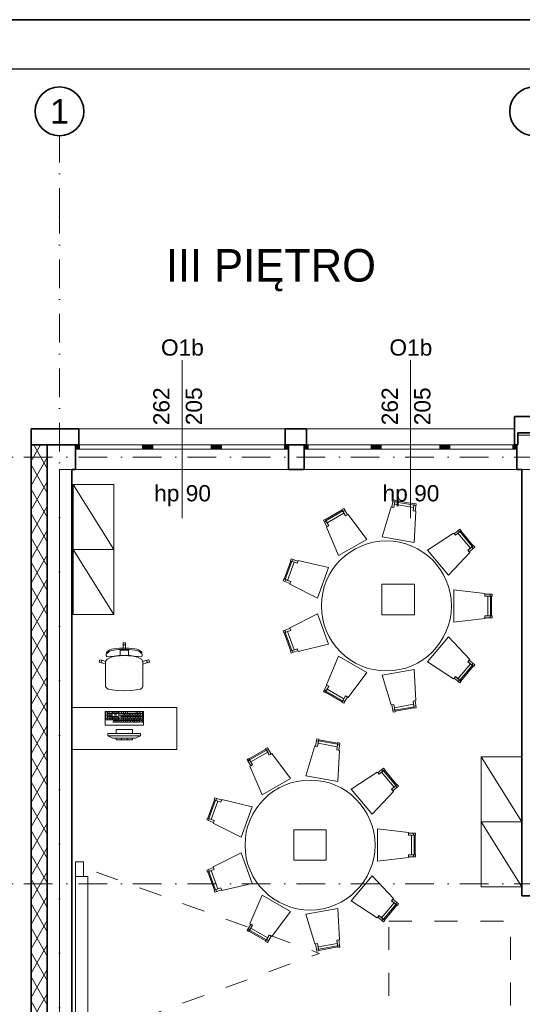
# Model space of a CAD drawing. Header units: millimetres. Extents: x -34676 to 172266, y 39940 to 476087.
# Tile 217 of 256: x 22531 to 28716, y 389157 to 401274. Entities that reach past the tile are written whole.
import ezdxf

# ---------------------------------------------------------------- set-up
doc = ezdxf.new("R2010")
doc.units = ezdxf.units.MM
doc.header["$MEASUREMENT"] = 0
doc.linetypes.add('Kropki i Kreski', pattern=[6.702778, 3.527778, -1.763889, 0, -1.411111])
doc.linetypes.add('Przerywana', pattern=[5.644444, 2.822222, -2.822222])
for name, color, linetype in [('#podkład', 252, 'Continuous'), ('- A - ocieplenie', 7, 'Continuous'), ('2D - Ogólne', 7, 'Continuous'), ('2D - Rysunki i Obrazki', 7, 'Continuous'), ('_TABELA', 7, 'Continuous'), ('Konstrukcja - Siatka mod', 7, 'Continuous'), ('Konstrukcja - Stropy', 7, 'Continuous'), ('Konstrukcja - Ściany działowe', 7, 'Continuous'), ('Konstrukcja - Ściany nośne wew..P', 7, 'Continuous'), ('Konstrukcja - Ściany zewnętrzne', 7, 'Continuous'), ('Okna Archicada', 7, 'Continuous'), ('Opisy - Tekst', 7, 'Continuous'), ('Wnętrze - Umeblowanie', 7, 'Continuous'), ('Znaczniki okien Archicada', 7, 'Continuous')]:
    doc.layers.add(name, color=color, linetype=linetype)
doc.styles.add('STYL_AUTOMATYCZNY_1', font='arial.ttf')
doc.styles.add('STYL_AUTOMATYCZNY_6', font='txt')
pattern_1 = [(0, (-208051.03, 672090.37), (0, 75), [0, -75])]

# ---------------------------------------------------------------- blocks, each defined once
blk = doc.blocks.new('uyd')
at = {"layer": '- A - ocieplenie', "linetype": 'Continuous', "lineweight": 15}
h = blk.add_hatch(dxfattribs=at)
h.set_pattern_fill('Izolacja_miękka_0005', color=252, style=0, pattern_type=2)
h.set_pattern_definition([(60, (-208051.03, 462118.21), (-129.90381, 75), []), (120, (-208051.03, 462118.21), (129.90381, 75), [])])
h.paths.add_polyline_path([(22278, 186090), (22278, 172910), (22478, 172910), (22478, 186090)])
at = {"layer": 'Okna Archicada', "linetype": 'Continuous', "lineweight": 13}
for points in [[(22826, 186090), (22826, 186040), (22876, 186040), (22876, 186090)], [(23701, 186040), (23701, 186090), (23651, 186090), (23651, 186040)], [(23701, 186090), (23701, 186040), (23776, 186040), (23776, 186090)], [(24571, 186040), (24571, 186090), (24496, 186090), (24496, 186040)], [(24571, 186090), (24571, 186040), (24621, 186040), (24621, 186090)], [(25446, 186040), (25446, 186090), (25396, 186090), (25396, 186040)], [(25638, 186090), (25638, 186040), (25688, 186040), (25688, 186090)], [(26513, 186040), (26513, 186090), (26463, 186090), (26463, 186040)], [(26513, 186090), (26513, 186040), (26588, 186040), (26588, 186090)], [(27383, 186040), (27383, 186090), (27308, 186090), (27308, 186040)], [(27383, 186090), (27383, 186040), (27433, 186040), (27433, 186090)], [(28258, 186040), (28258, 186090), (28208, 186090), (28208, 186040)]]:
    blk.add_hatch(color=252, dxfattribs=at).paths.add_polyline_path(points)
at = {"layer": '- A - ocieplenie', "color": 252, "linetype": 'Continuous', "lineweight": 35, "ltscale": 100}
for p, q in [((22866, 186140), (22866, 186290)), ((25406, 186140), (25406, 186290)), ((25668, 186140), (25668, 186290)), ((28228, 186140), (28228, 186290)), ((22866, 186090), (22866, 186140)), ((25406, 186090), (25406, 186140)), ((25668, 186090), (25668, 186140)), ((28228, 186090), (28228, 186140)), ((22278, 186090), (22478, 186090)), ((22278, 186090), (22478, 186090))]:
    blk.add_line(p, q, dxfattribs=at)
at = {"layer": '- A - ocieplenie', "color": 252, "linetype": 'Continuous', "lineweight": 35, "ltscale": 100, "flags": 128}
for points in [[(28228, 186440), (28228, 186290)], [(28708, 186440), (28228, 186440)], [(22278, 186290), (22278, 186090)], [(22866, 186290), (22278, 186290)], [(25668, 186290), (25406, 186290)], [(28268, 186090), (28268, 186240)], [(28268, 186240), (28693, 186240)], [(22278, 186090), (22278, 172910)], [(22478, 186090), (22866, 186090)], [(22478, 172910), (22478, 186090)], [(25406, 186090), (25668, 186090)], [(28228, 186090), (28268, 186090)]]:
    blk.add_lwpolyline(points, dxfattribs=at)
at = {"layer": '2D - Ogólne', "color": 252, "linetype": 'Przerywana', "lineweight": 13, "ltscale": 100, "flags": 128}
blk.add_lwpolyline([(26680, 180231), (28180, 180231), (28180, 178731), (26680, 178731)], close=True, dxfattribs=at)
at = {"layer": '2D - Rysunki i Obrazki', "color": 252, "linetype": 'Continuous', "lineweight": 13, "ltscale": 100}
for p, q in [((26995, 184376), (26595, 184376)), ((26595, 184376), (26595, 184000)), ((26995, 184000), (26995, 184376)), ((26595, 184000), (26995, 184000)), ((25911, 181355), (25511, 181355)), ((25511, 181355), (25511, 180979)), ((25911, 180979), (25911, 181355)), ((25511, 180979), (25911, 180979))]:
    blk.add_line(p, q, dxfattribs=at)
at = {"layer": 'Konstrukcja - Siatka mod', "color": 252, "linetype": 'Kropki i Kreski', "lineweight": 13, "ltscale": 100}
for p, q in [((22628, 188896), (22628, 189896)), ((22628, 171932), (22628, 188896)), ((20180, 185940), (49625, 185940)), ((20180, 180690), (49625, 180690))]:
    blk.add_line(p, q, dxfattribs=at)
at = {"layer": 'Konstrukcja - Siatka mod', "color": 252, "linetype": 'Continuous', "lineweight": 35, "ltscale": 100}
for centre in [(22628, 190196), (28468, 190196)]:
    blk.add_circle(centre, 300, dxfattribs=at)
at = {"layer": 'Konstrukcja - Siatka mod', "color": 252, "linetype": 'Kropki i Kreski', "lineweight": 13, "ltscale": 100}
blk.add_point((22628, 188896), dxfattribs=at)
blk.add_point((22628, 188896), dxfattribs=at)
at = {"layer": 'Konstrukcja - Stropy', "color": 252, "linetype": 'Continuous', "lineweight": 13, "ltscale": 100}
for p, q in [((49668, 185790), (22628, 185790)), ((22628, 185790), (22628, 173310))]:
    blk.add_line(p, q, dxfattribs=at)
at = {"layer": 'Konstrukcja - Ściany nośne wew..P', "color": 252, "linetype": 'Continuous', "lineweight": 35, "ltscale": 100, "flags": 128}
for points in [[(28318, 185790), (28318, 180540)], [(28318, 180540), (28618, 180540)]]:
    blk.add_lwpolyline(points, dxfattribs=at)
at = {"layer": 'Konstrukcja - Ściany zewnętrzne', "color": 252, "linetype": 'Continuous', "lineweight": 35, "ltscale": 100}
for p, q in [((22826, 186090), (22826, 186040)), ((22826, 186040), (22826, 185790)), ((25446, 186090), (25446, 186040)), ((25446, 186040), (25446, 185790)), ((25638, 186090), (25638, 186040)), ((25638, 186040), (25638, 185790)), ((28258, 186090), (28258, 186040)), ((28258, 186040), (28258, 185790))]:
    blk.add_line(p, q, dxfattribs=at)
at = {"layer": 'Konstrukcja - Ściany zewnętrzne', "color": 252, "linetype": 'Continuous', "lineweight": 13, "ltscale": 100, "flags": 128}
blk.add_lwpolyline([(28668, 186090), (28668, 186210), (28268, 186210), (28268, 186090)], dxfattribs=at)
at = {"layer": 'Konstrukcja - Ściany zewnętrzne', "color": 252, "linetype": 'Continuous', "lineweight": 35, "ltscale": 100, "flags": 128}
for points in [[(22478, 186090), (22778, 186090)], [(22478, 186090), (22478, 173058)], [(22826, 186090), (22778, 186090)], [(25638, 186090), (25446, 186090)], [(28268, 186090), (28258, 186090)], [(22778, 173310), (22778, 185790)], [(22778, 185790), (22826, 185790)], [(25446, 185790), (25638, 185790)], [(28258, 185790), (28318, 185790)]]:
    blk.add_lwpolyline(points, dxfattribs=at)
at = {"layer": 'Okna Archicada', "color": 252, "linetype": 'Continuous', "lineweight": 13, "ltscale": 100}
for p, q in [((25406, 186290), (22866, 186290)), ((28228, 186290), (25668, 186290)), ((25446, 186090), (22826, 186090)), ((22826, 186090), (22876, 186090)), ((22876, 186040), (22826, 186040)), ((25406, 186090), (22866, 186090)), ((22876, 186090), (22876, 186040)), ((22876, 186090), (23651, 186090)), ((23651, 186040), (22876, 186040)), ((23651, 186040), (23651, 186090)), ((23651, 186090), (23701, 186090)), ((23701, 186040), (23651, 186040)), ((23701, 186090), (23776, 186090)), ((23776, 186040), (23701, 186040)), ((23776, 186090), (23776, 186040)), ((23776, 186090), (24496, 186090)), ((24496, 186040), (23776, 186040)), ((24496, 186040), (24496, 186090)), ((24496, 186090), (24571, 186090)), ((24571, 186040), (24496, 186040)), ((24571, 186090), (24621, 186090)), ((24621, 186040), (24571, 186040)), ((24621, 186090), (24621, 186040)), ((24621, 186090), (25396, 186090)), ((25396, 186040), (24621, 186040)), ((25396, 186040), (25396, 186090)), ((25396, 186090), (25446, 186090)), ((25446, 186040), (25396, 186040)), ((28258, 186090), (25638, 186090)), ((25638, 186090), (25688, 186090)), ((25688, 186040), (25638, 186040)), ((28228, 186090), (25668, 186090)), ((25688, 186090), (25688, 186040)), ((25688, 186090), (26463, 186090)), ((26463, 186040), (25688, 186040)), ((26463, 186040), (26463, 186090)), ((26463, 186090), (26513, 186090)), ((26513, 186040), (26463, 186040)), ((26513, 186090), (26588, 186090)), ((26588, 186040), (26513, 186040)), ((26588, 186090), (26588, 186040)), ((26588, 186090), (27308, 186090)), ((27308, 186040), (26588, 186040)), ((27308, 186040), (27308, 186090)), ((27308, 186090), (27383, 186090)), ((27383, 186040), (27308, 186040)), ((27383, 186090), (27433, 186090)), ((27433, 186040), (27383, 186040)), ((27433, 186090), (27433, 186040)), ((27433, 186090), (28208, 186090)), ((28208, 186040), (27433, 186040)), ((28208, 186040), (28208, 186090)), ((28208, 186090), (28258, 186090)), ((28258, 186040), (28208, 186040)), ((25446, 185790), (22826, 185790)), ((28258, 185790), (25638, 185790))]:
    blk.add_line(p, q, dxfattribs=at)
at = {"layer": 'Okna Archicada', "color": 252, "linetype": 'Continuous', "lineweight": 35, "ltscale": 100}
for p, q in [((22866, 186140), (22866, 186290)), ((25406, 186140), (25406, 186290)), ((25668, 186140), (25668, 186290)), ((28228, 186140), (28228, 186290)), ((22866, 186090), (22866, 186140)), ((25406, 186090), (25406, 186140)), ((25668, 186090), (25668, 186140)), ((28228, 186090), (28228, 186140)), ((22826, 186090), (22826, 186040)), ((22826, 186090), (22826, 186040)), ((22826, 186040), (22826, 185790)), ((25446, 186090), (25446, 186040)), ((25446, 186090), (25446, 186040)), ((25446, 186040), (25446, 185790)), ((25638, 186090), (25638, 186040)), ((25638, 186090), (25638, 186040)), ((25638, 186040), (25638, 185790)), ((28258, 186090), (28258, 186040)), ((28258, 186090), (28258, 186040)), ((28258, 186040), (28258, 185790))]:
    blk.add_line(p, q, dxfattribs=at)
at = {"layer": 'Wnętrze - Umeblowanie', "color": 252, "linetype": 'Continuous', "lineweight": 13, "ltscale": 100}
for p, q in [((22798, 185603), (23298, 184803)), ((26114, 185278), (25907, 185158)), ((26139, 185286), (26117, 185273)), ((26730, 185390), (26754, 185386)), ((26991, 185349), (26755, 185391)), ((27015, 185340), (26990, 185344)), ((25888, 185141), (25910, 185154)), ((27534, 185040), (27551, 185020)), ((27708, 184840), (27554, 185024)), ((23298, 184803), (22798, 184803)), ((22798, 184803), (23298, 184003)), ((27720, 184818), (27704, 184837)), ((25502, 184681), (25494, 184658)), ((25489, 184659), (25407, 184434)), ((25403, 184409), (25412, 184433)), ((27926, 184254), (27926, 184229)), ((27931, 183989), (27931, 184229)), ((27926, 183964), (27926, 183989)), ((25403, 183809), (25412, 183786)), ((25407, 183784), (25489, 183559)), ((23249, 183569), (23269, 183576)), ((23269, 183576), (23295, 183581)), ((23295, 183581), (23368, 183588)), ((23368, 183588), (23425, 183590)), ((23425, 183574), (23393, 183573)), ((23408, 183565), (23410, 183615)), ((23410, 183652), (23413, 183655)), ((23410, 183615), (23410, 183652)), ((23410, 183615), (23411, 183621)), ((23411, 183621), (23415, 183626)), ((23413, 183655), (23425, 183655)), ((23415, 183626), (23419, 183629)), ((23419, 183629), (23425, 183630)), ((23437, 183655), (23425, 183655)), ((23431, 183629), (23425, 183630)), ((23483, 183588), (23425, 183590)), ((23425, 183574), (23458, 183573)), ((23436, 183626), (23431, 183629)), ((23439, 183621), (23436, 183626)), ((23440, 183652), (23437, 183655)), ((23440, 183615), (23439, 183621)), ((23440, 183615), (23440, 183652)), ((23442, 183565), (23440, 183615)), ((23556, 183581), (23483, 183588)), ((23582, 183576), (23556, 183581)), ((23602, 183569), (23582, 183576)), ((23196, 183427), (23213, 183455)), ((23204, 183500), (23207, 183536)), ((23211, 183488), (23204, 183500)), ((23210, 183525), (23206, 183523)), ((23207, 183536), (23218, 183549)), ((23216, 183530), (23210, 183525)), ((23228, 183485), (23211, 183488)), ((23213, 183455), (23263, 183478)), ((23226, 183536), (23216, 183530)), ((23218, 183549), (23249, 183569)), ((23237, 183547), (23226, 183536)), ((23257, 183488), (23228, 183485)), ((23250, 183554), (23237, 183547)), ((23271, 183560), (23250, 183554)), ((23302, 183493), (23257, 183488)), ((23263, 183478), (23338, 183494)), ((23297, 183565), (23271, 183560)), ((23327, 183569), (23297, 183565)), ((23353, 183498), (23302, 183493)), ((23359, 183572), (23327, 183569)), ((23338, 183494), (23375, 183497)), ((23425, 183500), (23353, 183498)), ((23393, 183573), (23359, 183572)), ((23375, 183535), (23375, 183565)), ((23375, 183565), (23408, 183565)), ((23375, 183497), (23375, 183535)), ((23375, 183497), (23425, 183500)), ((23408, 183565), (23425, 183565)), ((23442, 183565), (23425, 183565)), ((23476, 183497), (23425, 183500)), ((23425, 183500), (23498, 183498)), ((23476, 183565), (23442, 183565)), ((23458, 183573), (23491, 183572)), ((23476, 183535), (23476, 183565)), ((23476, 183497), (23476, 183535)), ((23513, 183494), (23476, 183497)), ((23491, 183572), (23524, 183569)), ((23498, 183498), (23548, 183493)), ((23587, 183478), (23513, 183494)), ((23524, 183569), (23554, 183565)), ((23548, 183493), (23594, 183488)), ((23554, 183565), (23580, 183560)), ((23580, 183560), (23600, 183554)), ((23637, 183455), (23587, 183478)), ((23594, 183488), (23623, 183485)), ((23600, 183554), (23613, 183547)), ((23633, 183549), (23602, 183569)), ((23613, 183547), (23625, 183536)), ((23623, 183485), (23640, 183488)), ((23625, 183536), (23634, 183530)), ((23643, 183536), (23633, 183549)), ((23634, 183530), (23640, 183525)), ((23654, 183427), (23637, 183455)), ((23640, 183525), (23644, 183523)), ((23640, 183488), (23647, 183500)), ((23647, 183500), (23643, 183536)), ((25502, 183537), (25494, 183561)), ((23115, 183423), (23123, 183446)), ((23117, 183419), (23115, 183423)), ((23153, 183408), (23117, 183419)), ((23123, 183446), (23127, 183448)), ((23127, 183448), (23162, 183436)), ((23142, 183421), (23143, 183427)), ((23144, 183415), (23142, 183421)), ((23143, 183427), (23146, 183432)), ((23147, 183411), (23144, 183415)), ((23146, 183432), (23150, 183435)), ((23153, 183408), (23147, 183411)), ((23150, 183435), (23156, 183437)), ((23196, 183392), (23153, 183408)), ((23156, 183437), (23162, 183436)), ((23162, 183436), (23196, 183427)), ((23196, 183426), (23196, 183427)), ((23196, 183426), (23196, 183392)), ((23196, 183183), (23196, 183392)), ((23689, 183436), (23654, 183427)), ((23655, 183426), (23654, 183427)), ((23655, 183426), (23655, 183392)), ((23655, 183392), (23698, 183408)), ((23655, 183183), (23655, 183392)), ((23724, 183448), (23689, 183436)), ((23694, 183437), (23689, 183436)), ((23700, 183435), (23694, 183437)), ((23698, 183408), (23733, 183419)), ((23698, 183408), (23703, 183411)), ((23705, 183432), (23700, 183435)), ((23703, 183411), (23707, 183415)), ((23708, 183427), (23705, 183432)), ((23707, 183415), (23708, 183421)), ((23708, 183421), (23708, 183427)), ((23728, 183446), (23724, 183448)), ((23735, 183423), (23728, 183446)), ((23733, 183419), (23735, 183423)), ((27554, 183195), (27708, 183378)), ((27720, 183400), (27704, 183381)), ((23196, 183147), (23196, 183183)), ((23196, 183116), (23196, 183147)), ((23201, 183107), (23196, 183116)), ((23227, 183086), (23201, 183107)), ((23623, 183086), (23650, 183107)), ((23650, 183107), (23655, 183116)), ((23655, 183147), (23655, 183183)), ((23655, 183116), (23655, 183147)), ((27534, 183179), (27551, 183198)), ((23229, 183085), (23227, 183086)), ((23275, 183075), (23229, 183085)), ((23344, 183068), (23275, 183075)), ((23345, 183067), (23344, 183068)), ((23425, 183065), (23345, 183067)), ((23425, 183065), (23505, 183067)), ((23505, 183067), (23506, 183068)), ((23506, 183068), (23575, 183075)), ((23575, 183075), (23621, 183085)), ((23621, 183085), (23623, 183086)), ((25888, 183077), (25910, 183065)), ((25907, 183060), (26114, 182941)), ((26139, 182933), (26117, 182945)), ((26755, 182828), (26991, 182869)), ((27015, 182879), (26990, 182874)), ((23278, 182805), (23200, 182805)), ((23200, 182805), (23200, 182708)), ((23278, 182766), (23200, 182766)), ((23278, 182728), (23200, 182728)), ((23220, 182805), (23220, 182708)), ((23278, 182786), (23220, 182786)), ((23278, 182747), (23220, 182747)), ((23239, 182805), (23239, 182708)), ((23259, 182786), (23259, 182708)), ((23278, 182708), (23278, 182805)), ((23347, 182805), (23288, 182805)), ((23288, 182805), (23288, 182786)), ((23288, 182786), (23308, 182786)), ((23347, 182747), (23288, 182747)), ((23288, 182747), (23288, 182708)), ((23347, 182728), (23288, 182728)), ((23308, 182805), (23308, 182786)), ((23308, 182786), (23308, 182766)), ((23327, 182786), (23308, 182786)), ((23308, 182766), (23327, 182766)), ((23308, 182747), (23308, 182708)), ((23327, 182805), (23327, 182786)), ((23327, 182766), (23327, 182786)), ((23327, 182786), (23347, 182786)), ((23327, 182747), (23327, 182708)), ((23347, 182786), (23347, 182805)), ((23347, 182708), (23347, 182747)), ((23650, 182805), (23357, 182805)), ((23357, 182805), (23357, 182708)), ((23650, 182786), (23357, 182786)), ((23650, 182766), (23357, 182766)), ((23650, 182728), (23357, 182728)), ((23381, 182766), (23381, 182747)), ((23650, 182747), (23381, 182747)), ((23386, 182747), (23386, 182728)), ((23391, 182805), (23391, 182786)), ((23396, 182728), (23396, 182708)), ((23401, 182766), (23401, 182747)), ((23406, 182747), (23406, 182728)), ((23411, 182786), (23411, 182766)), ((23415, 182805), (23415, 182786)), ((23415, 182728), (23415, 182708)), ((23420, 182766), (23420, 182747)), ((23425, 182747), (23425, 182728)), ((23430, 182786), (23430, 182766)), ((23435, 182728), (23435, 182708)), ((23440, 182805), (23440, 182786)), ((23440, 182766), (23440, 182747)), ((23445, 182747), (23445, 182728)), ((23450, 182786), (23450, 182766)), ((23455, 182728), (23455, 182708)), ((23460, 182766), (23460, 182747)), ((23464, 182805), (23464, 182786)), ((23464, 182747), (23464, 182728)), ((23469, 182786), (23469, 182766)), ((23474, 182728), (23474, 182708)), ((23479, 182766), (23479, 182747)), ((23484, 182747), (23484, 182728)), ((23489, 182786), (23489, 182766)), ((23494, 182728), (23494, 182708)), ((23499, 182766), (23499, 182747)), ((23504, 182747), (23504, 182728)), ((23508, 182786), (23508, 182766)), ((23513, 182728), (23513, 182708)), ((23518, 182766), (23518, 182747)), ((23523, 182747), (23523, 182728)), ((23528, 182786), (23528, 182766)), ((23533, 182728), (23533, 182708)), ((23538, 182766), (23538, 182747)), ((23543, 182747), (23543, 182728)), ((23548, 182786), (23548, 182766)), ((23553, 182728), (23553, 182708)), ((23557, 182766), (23557, 182747)), ((23562, 182747), (23562, 182728)), ((23567, 182786), (23567, 182766)), ((23572, 182805), (23572, 182786)), ((23572, 182728), (23572, 182708)), ((23577, 182766), (23577, 182747)), ((23582, 182747), (23582, 182728)), ((23587, 182786), (23587, 182766)), ((23592, 182728), (23592, 182708)), ((23594, 182805), (23594, 182786)), ((23597, 182766), (23597, 182747)), ((23601, 182747), (23601, 182728)), ((23606, 182786), (23606, 182766)), ((23611, 182728), (23611, 182708)), ((23616, 182805), (23616, 182786)), ((23616, 182766), (23616, 182747)), ((23621, 182747), (23621, 182728)), ((23626, 182786), (23626, 182766)), ((23631, 182728), (23631, 182708)), ((23650, 182708), (23650, 182805)), ((26730, 182828), (26754, 182833)), ((23200, 182708), (23278, 182708)), ((23288, 182708), (23347, 182708)), ((23347, 182698), (23288, 182698)), ((23288, 182698), (23288, 182679)), ((23288, 182679), (23347, 182679)), ((23308, 182698), (23308, 182679)), ((23327, 182698), (23327, 182679)), ((23347, 182679), (23347, 182698)), ((23357, 182708), (23650, 182708)), ((23435, 182698), (23357, 182698)), ((23357, 182698), (23357, 182679)), ((23357, 182679), (23435, 182679)), ((23376, 182698), (23376, 182679)), ((23396, 182698), (23396, 182679)), ((23415, 182698), (23415, 182679)), ((23435, 182679), (23435, 182698)), ((23523, 182698), (23445, 182698)), ((23445, 182698), (23445, 182679)), ((23445, 182679), (23523, 182679)), ((23464, 182698), (23464, 182679)), ((23484, 182698), (23484, 182679)), ((23504, 182698), (23504, 182679)), ((23523, 182679), (23523, 182698)), ((23611, 182698), (23533, 182698)), ((23533, 182698), (23533, 182679)), ((23533, 182679), (23611, 182679)), ((23553, 182698), (23553, 182679)), ((23572, 182698), (23572, 182679)), ((23592, 182698), (23592, 182679)), ((23611, 182679), (23611, 182698)), ((23650, 182698), (23631, 182698)), ((23631, 182698), (23631, 182679)), ((23631, 182679), (23650, 182679)), ((23650, 182679), (23650, 182698)), ((23625, 182540), (23225, 182540)), ((23225, 182540), (23225, 182510)), ((23225, 182510), (23625, 182510)), ((23225, 182510), (23285, 182480)), ((23525, 182590), (23325, 182590)), ((23325, 182590), (23325, 182540)), ((23325, 182540), (23525, 182540)), ((23525, 182540), (23525, 182590)), ((23625, 182510), (23565, 182480)), ((23625, 182510), (23625, 182540)), ((23565, 182480), (23285, 182480)), ((23525, 182480), (23325, 182480)), ((23325, 182480), (23325, 182460)), ((23325, 182460), (23525, 182460)), ((23392, 182480), (23392, 182460)), ((23459, 182480), (23459, 182460)), ((23525, 182460), (23525, 182480)), ((25790, 182448), (25815, 182443)), ((25815, 182448), (26051, 182407)), ((26075, 182398), (26050, 182402)), ((24967, 182216), (25175, 182335)), ((25199, 182344), (25177, 182331)), ((27818, 182252), (28318, 181452)), ((24948, 182199), (24970, 182211)), ((26595, 182097), (26611, 182078)), ((26615, 182082), (26769, 181898)), ((26781, 181876), (26765, 181895)), ((24467, 181492), (24549, 181717)), ((24562, 181739), (24554, 181716)), ((24463, 181467), (24472, 181491)), ((28318, 181452), (27818, 181452)), ((27818, 181452), (28318, 180652)), ((26986, 181312), (26986, 181287)), ((26991, 181287), (26991, 181047)), ((26986, 181022), (26986, 181047)), ((24463, 180867), (24472, 180843)), ((24549, 180617), (24467, 180842)), ((24562, 180595), (24554, 180619)), ((26769, 180436), (26615, 180253)), ((26781, 180458), (26765, 180439)), ((26595, 180237), (26611, 180256)), ((24948, 180135), (24970, 180123)), ((25175, 179999), (24967, 180118)), ((25199, 179991), (25177, 180003)), ((25790, 179886), (25815, 179891)), ((26051, 179927), (25815, 179886)), ((26075, 179937), (26050, 179932))]:
    blk.add_line(p, q, dxfattribs=at)
at = {"layer": 'Wnętrze - Umeblowanie', "color": 252, "linetype": 'Przerywana', "lineweight": 13, "ltscale": 100}
for p in [(23082, 180834), (23082, 178834)]:
    blk.add_line(p, (25829, 179834), dxfattribs=at)
at = {"layer": 'Wnętrze - Umeblowanie', "color": 252, "linetype": 'Continuous', "lineweight": 13, "ltscale": 100, "flags": 128}
for points in [[(23298, 184003), (23298, 185603), (22798, 185603), (22798, 184003)], [(26718, 185326), (26743, 185322), (26759, 185410), (26734, 185415)], [(26986, 185319), (26750, 185361), (26758, 185405), (26994, 185364)], [(26129, 185252), (25922, 185132), (25900, 185171), (26107, 185291)], [(26171, 185229), (26149, 185217), (26104, 185295), (26126, 185307)], [(26992, 184892), (26598, 184961), (26708, 185328), (26743, 185322), (26750, 185361), (26986, 185319), (26979, 185280), (27013, 185274)], [(27003, 185276), (26979, 185280), (26994, 185369), (27019, 185364)], [(25920, 185085), (25942, 185097), (25897, 185175), (25875, 185163)], [(26409, 184928), (26063, 184728), (25912, 185080), (25942, 185097), (25922, 185132), (26129, 185252), (26149, 185217), (26180, 185234)], [(27485, 184998), (27501, 184979), (27570, 185036), (27554, 185056)], [(27685, 184821), (27531, 185004), (27566, 185033), (27720, 184850)], [(27415, 184489), (27158, 184796), (27478, 185005), (27501, 184979), (27531, 185004), (27685, 184821), (27655, 184795), (27677, 184768)], [(27671, 184776), (27655, 184795), (27724, 184853), (27740, 184834)], [(25517, 184649), (25435, 184424), (25393, 184440), (25475, 184665)], [(25939, 184581), (25802, 184205), (25461, 184378), (25473, 184411), (25435, 184424), (25517, 184649), (25555, 184635), (25567, 184668)], [(25563, 184659), (25555, 184635), (25470, 184666), (25479, 184690)], [(25464, 184387), (25473, 184411), (25388, 184441), (25380, 184418)], [(27481, 183909), (27481, 184309), (27861, 184264), (27861, 184229), (27901, 184229), (27901, 183989), (27861, 183989), (27861, 183954)], [(27861, 184254), (27861, 184229), (27951, 184229), (27951, 184254)], [(27901, 183989), (27901, 184229), (27946, 184229), (27946, 183989)], [(25802, 184013), (25939, 183637), (25567, 183550), (25555, 183583), (25517, 183569), (25435, 183794), (25473, 183808), (25461, 183841)], [(27861, 183964), (27861, 183989), (27951, 183989), (27951, 183964)], [(25464, 183831), (25473, 183808), (25388, 183777), (25380, 183801)], [(25435, 183794), (25517, 183569), (25475, 183554), (25393, 183779)], [(27158, 183422), (27415, 183729), (27677, 183450), (27655, 183423), (27685, 183397), (27531, 183214), (27501, 183240), (27478, 183213)], [(25563, 183559), (25555, 183583), (25470, 183552), (25479, 183529)], [(26063, 183490), (26409, 183290), (26180, 182984), (26149, 183001), (26129, 182967), (25922, 183086), (25942, 183121), (25912, 183139)], [(27531, 183214), (27685, 183397), (27720, 183368), (27566, 183185)], [(27671, 183442), (27655, 183423), (27724, 183365), (27740, 183384)], [(26598, 183257), (26992, 183327), (27013, 182944), (26979, 182938), (26986, 182899), (26750, 182857), (26743, 182897), (26708, 182891)], [(27485, 183221), (27501, 183240), (27570, 183182), (27554, 183163)], [(25920, 183134), (25942, 183121), (25897, 183043), (25875, 183056)], [(25922, 183086), (26129, 182967), (26107, 182928), (25900, 183048)], [(26171, 182989), (26149, 183001), (26104, 182923), (26126, 182911)], [(24073, 182343), (22778, 182343), (22778, 182860), (24073, 182860)], [(26718, 182892), (26743, 182897), (26759, 182808), (26734, 182804)], [(26750, 182857), (26986, 182899), (26994, 182855), (26758, 182813)], [(27003, 182943), (26979, 182938), (26994, 182850), (27019, 182854)], [(23660, 182640), (23660, 182810), (23190, 182810), (23190, 182640)], [(25231, 182287), (25210, 182275), (25165, 182353), (25186, 182365)], [(25658, 182019), (26052, 181950), (26074, 182332), (26039, 182338), (26046, 182377), (25810, 182419), (25803, 182379), (25769, 182386)], [(25779, 182384), (25803, 182379), (25819, 182468), (25794, 182472)], [(25810, 182419), (26046, 182377), (26054, 182422), (25818, 182463)], [(26064, 182334), (26039, 182338), (26055, 182427), (26079, 182422)], [(24982, 182190), (25190, 182309), (25167, 182348), (24960, 182229)], [(25123, 181786), (25469, 181986), (25240, 182292), (25210, 182275), (25190, 182309), (24982, 182190), (25002, 182155), (24972, 182138)], [(28318, 180652), (28318, 182252), (27818, 182252), (27818, 180652)], [(24981, 182143), (25002, 182155), (24957, 182233), (24936, 182221)], [(26218, 181854), (26475, 181547), (26737, 181826), (26715, 181853), (26746, 181879), (26592, 182062), (26561, 182037), (26539, 182063)], [(26545, 182056), (26561, 182037), (26630, 182094), (26614, 182114)], [(26592, 182062), (26746, 181879), (26780, 181908), (26626, 182091)], [(26731, 181834), (26715, 181853), (26784, 181911), (26800, 181892)], [(24496, 181482), (24577, 181707), (24535, 181722), (24453, 181498)], [(24863, 181263), (25000, 181639), (24627, 181726), (24615, 181693), (24577, 181707), (24496, 181482), (24533, 181468), (24521, 181435)], [(24624, 181717), (24615, 181693), (24530, 181724), (24539, 181748)], [(24525, 181445), (24533, 181468), (24449, 181499), (24440, 181476)], [(26541, 181367), (26541, 180967), (26921, 181012), (26921, 181047), (26961, 181047), (26961, 181287), (26921, 181287), (26921, 181322)], [(26921, 181312), (26921, 181287), (27011, 181287), (27011, 181312)], [(26961, 181287), (26961, 181047), (27006, 181047), (27006, 181287)], [(25000, 180695), (24863, 181071), (24521, 180899), (24533, 180866), (24496, 180852), (24577, 180627), (24615, 180641), (24627, 180608)], [(26921, 181022), (26921, 181047), (27011, 181047), (27011, 181022)], [(22825, 180781), (22825, 180961), (22925, 180961), (22925, 180781)], [(24525, 180889), (24533, 180866), (24449, 180835), (24440, 180858)], [(24577, 180627), (24496, 180852), (24453, 180837), (24535, 180612)], [(26475, 180787), (26218, 180480), (26539, 180271), (26561, 180298), (26592, 180272), (26746, 180455), (26715, 180481), (26737, 180508)], [(22975, 178851), (22975, 180781), (22825, 180781), (22825, 178851)], [(24624, 180617), (24615, 180641), (24530, 180610), (24539, 180586)], [(25469, 180348), (25123, 180548), (24972, 180197), (25002, 180179), (24982, 180144), (25190, 180025), (25210, 180059), (25240, 180042)], [(26746, 180455), (26592, 180272), (26626, 180243), (26780, 180426)], [(26731, 180500), (26715, 180481), (26784, 180423), (26800, 180442)], [(26052, 180384), (25658, 180315), (25769, 179949), (25803, 179955), (25810, 179915), (26046, 179957), (26039, 179996), (26074, 180002)], [(24981, 180192), (25002, 180179), (24957, 180101), (24936, 180114)], [(26545, 180278), (26561, 180298), (26630, 180240), (26614, 180221)], [(25190, 180025), (24982, 180144), (24960, 180105), (25167, 179986)], [(25231, 180047), (25210, 180059), (25165, 179981), (25186, 179969)], [(25779, 179950), (25803, 179955), (25819, 179866), (25794, 179862)], [(26046, 179957), (25810, 179915), (25818, 179871), (26054, 179913)], [(26064, 180001), (26039, 179996), (26055, 179908), (26079, 179912)]]:
    blk.add_lwpolyline(points, close=True, dxfattribs=at)
for points in [[(25851, 184109, -1), (27451, 184109, -1)], [(24911, 181167, 1), (26511, 181167, 1)]]:
    blk.add_lwpolyline(points, format="xyb", close=True, dxfattribs=at)
at = {"layer": 'Znaczniki okien Archicada', "color": 252, "linetype": 'Continuous', "lineweight": 13, "ltscale": 100}
for p, q in [((24136, 187133), (24136, 185190)), ((26948, 187133), (26948, 185190))]:
    blk.add_line(p, q, dxfattribs=at)
at = {"layer": 'Konstrukcja - Siatka mod', "color": 252, "linetype": 'Continuous', "lineweight": 13, "insert": (22513, 190346), "char_height": 300, "attachment_point": 1, "style": 'STYL_AUTOMATYCZNY_1'}
blk.add_mtext('\\A1;{\\pql;\\pt0;\\fArial|b0|i0|c238|p0;\\W1.000000;1}', dxfattribs=at)
at = {"layer": 'Opisy - Tekst', "color": 252, "linetype": 'Continuous', "lineweight": 13, "insert": (23937, 188501), "char_height": 400, "attachment_point": 1, "style": 'STYL_AUTOMATYCZNY_6'}
blk.add_mtext('\\pxql;\\A1;III PIĘTRO', dxfattribs=at)
at = {"layer": 'Znaczniki okien Archicada', "color": 252, "linetype": 'Continuous', "lineweight": 15, "char_height": 200, "attachment_point": 7, "rotation": 90, "style": 'STYL_AUTOMATYCZNY_1'}
for s, insert in [('\\A1;{\\pql;\\pt0;\\fArial|b0|i0|c238|p0;\\W1.000000;262\\fArial|b0|i0|c238|p0;\\W1.000000;\\A1{\\H.66x;\\S^  ;}\\fArial|b0|i0|c238|p0;\\W1.000000;\\fArial|b0|i0|c238|p0;\\W1.000000;}', (24040, 186333)), ('\\A1;{\\pql;\\pt0;\\fArial|b0|i0|c238|p0;\\W1.000000;205\\fArial|b0|i0|c238|p0;\\W1.000000;\\A1{\\H.66x;\\S^  ;}\\fArial|b0|i0|c238|p0;\\W1.000000;\\fArial|b0|i0|c238|p0;\\W1.000000;}', (24440, 186333)), ('\\A1;{\\pql;\\pt0;\\fArial|b0|i0|c238|p0;\\W1.000000;262\\fArial|b0|i0|c238|p0;\\W1.000000;\\A1{\\H.66x;\\S^  ;}\\fArial|b0|i0|c238|p0;\\W1.000000;\\fArial|b0|i0|c238|p0;\\W1.000000;}', (26851, 186333)), ('\\A1;{\\pql;\\pt0;\\fArial|b0|i0|c238|p0;\\W1.000000;205\\fArial|b0|i0|c238|p0;\\W1.000000;\\A1{\\H.66x;\\S^  ;}\\fArial|b0|i0|c238|p0;\\W1.000000;\\fArial|b0|i0|c238|p0;\\W1.000000;}', (27251, 186333))]:
    blk.add_mtext(s, dxfattribs=dict(at, insert=insert))
at = {"layer": 'Znaczniki okien Archicada', "color": 252, "linetype": 'Continuous', "lineweight": 15, "char_height": 200, "attachment_point": 7, "style": 'STYL_AUTOMATYCZNY_1'}
for s, insert in [('\\A1;{\\pql;\\pt0;\\fArial|b0|i0|c238|p0;\\W1.000000;O1b\\fArial|b0|i0|c238|p0;\\W1.000000;\\fArial|b0|i0|c238|p0;\\W1.000000;\\fArial|b0|i0|c238|p0;\\W1.000000;}', (23877, 187187)), ('\\A1;{\\pql;\\pt0;\\fArial|b0|i0|c238|p0;\\W1.000000;O1b\\fArial|b0|i0|c238|p0;\\W1.000000;\\fArial|b0|i0|c238|p0;\\W1.000000;\\fArial|b0|i0|c238|p0;\\W1.000000;}', (26688, 187187)), ('\\A1;{\\pql;\\pt0;\\fArial|b0|i0|c238|p0;\\W1.000000;hp 90\\fArial|b0|i0|c238|p0;\\W1.000000;\\A1{\\H.66x;\\S^  ;}\\fArial|b0|i0|c238|p0;\\W1.000000;\\fArial|b0|i0|c238|p0;\\W1.000000;}', (23793, 185336)), ('\\A1;{\\pql;\\pt0;\\fArial|b0|i0|c238|p0;\\W1.000000;hp 90\\fArial|b0|i0|c238|p0;\\W1.000000;\\A1{\\H.66x;\\S^  ;}\\fArial|b0|i0|c238|p0;\\W1.000000;\\fArial|b0|i0|c238|p0;\\W1.000000;}', (26604, 185336))]:
    blk.add_mtext(s, dxfattribs=dict(at, insert=insert))

msp = doc.modelspace()

# ---------------------------------------------------------------- block references
at = {"layer": '#podkład'}
msp.add_blockref('uyd', (393, 209950), dxfattribs=at)

# ---------------------------------------------------------------- next in the draw order: hatches: boundary and pattern name
at = {"layer": '- A - ocieplenie', "linetype": 'Continuous', "lineweight": 15}
h = msp.add_hatch(dxfattribs=at)
h.set_pattern_fill('Izolacja_miękka_0002', color=8, style=0, pattern_type=2)
h.set_pattern_definition([(60, (-208051.03, 672090.37), (-129.90381, 75), []), (120, (-208051.03, 672090.37), (129.90381, 75), [])])
h.paths.add_polyline_path([(28238, 396213), (28228, 396263), (28228, 396213)])
at = {"layer": 'Konstrukcja - Ściany działowe', "linetype": 'Continuous', "lineweight": 13}
h = msp.add_hatch(dxfattribs=at)
h.set_pattern_fill('Gips_0002', color=252, style=0, pattern_type=2)
h.set_pattern_definition(pattern_1)
h.paths.add_polyline_path([(28468, 390463), (28468, 389573), (28493, 389573), (28493, 390463)])
h = msp.add_hatch(dxfattribs=at)
h.set_pattern_fill('Gips_0002', color=252, style=0, pattern_type=2)
h.set_pattern_definition(pattern_1)
h.paths.add_polyline_path([(28593, 390463), (28593, 389573), (28618, 389573), (28618, 390463)])

# ---------------------------------------------------------------- next in the draw order: linework, layer by layer
at = {"layer": '_TABELA', "color": 7}
msp.add_lwpolyline([(14773, 401274), (56773, 401274), (14773, 401274), (14773, 371574), (56773, 371574), (56773, 401274)], dxfattribs=at)
msp.add_lwpolyline([(56173, 400664), (17273, 400664), (17273, 372184), (56173, 372184)], close=True, dxfattribs=at)

doc.saveas('drawing.dxf')
